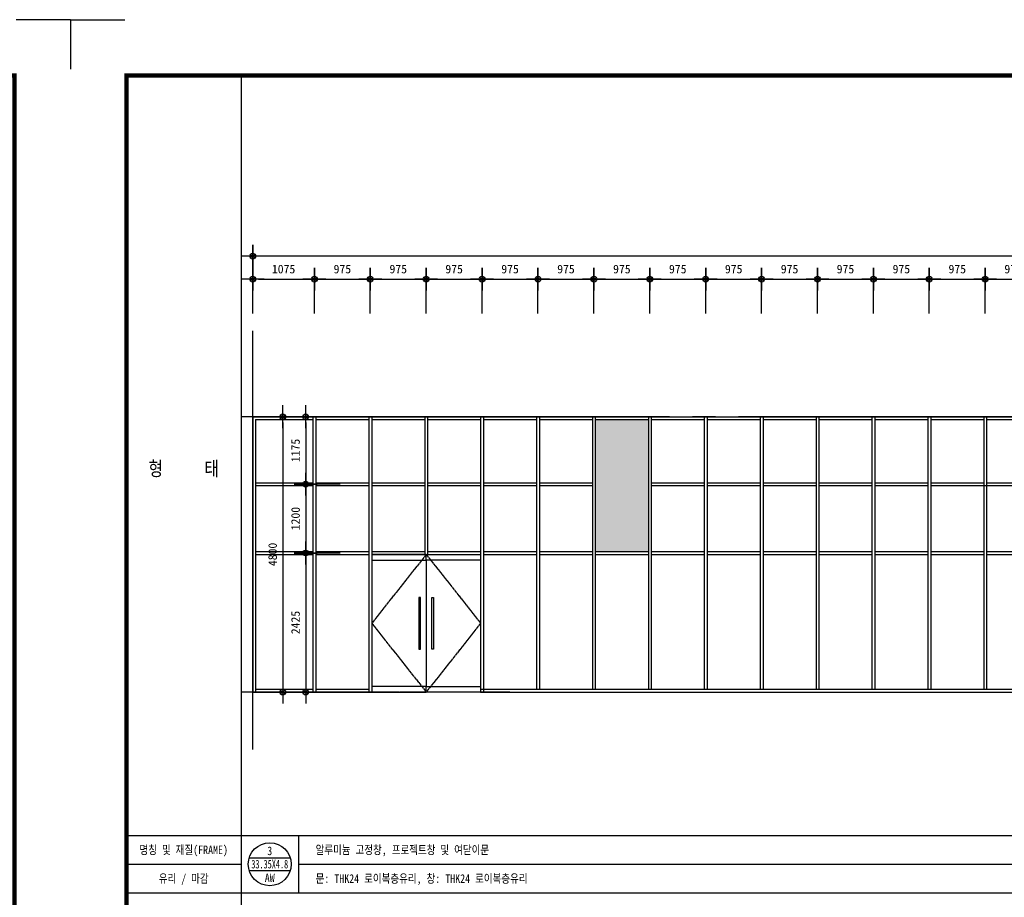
# Model space of a CAD drawing. Header units: millimetres. Extents: x 3445018 to 4174071, y -6064565 to -5122887.
# Tile 46 of 192: x 3752685 to 3769858, y -5601517 to -5586215. Entities that reach past the tile are written whole.
import ezdxf
from ezdxf.enums import TextEntityAlignment as Align

# ---------------------------------------------------------------- set-up
doc = ezdxf.new("R2010")
doc.units = ezdxf.units.MM
doc.header["$MEASUREMENT"] = 0
doc.linetypes.add('CEN', pattern=[66, 60, -2, 2, -2])
doc.layers.get('DEFPOINTS').update_dxf_attribs({"linetype": 'CONTINUOUS'})
for name, color, linetype in [('3', 3, 'CONTINUOUS'), ('A_GE_CEN', 1, 'CEN'), ('A_GE_FORM', 7, 'CONTINUOUS'), ('AA-XXXX-TEXT', 3, 'CONTINUOUS'), ('AA-XXXX-창호부호', 7, 'CONTINUOUS'), ('CEN', 13, 'CEN'), ('DIM', 7, 'CONTINUOUS'), ('EL3', 7, 'CONTINUOUS'), ('SO-252', 252, 'CONTINUOUS'), ('TABLE', 7, 'CONTINUOUS'), ('WIN1', 4, 'CONTINUOUS'), ('WIN2', 9, 'CONTINUOUS')]:
    doc.layers.add(name, color=color, linetype=linetype)
doc.styles.add('HY울릉도 L', font='txt')
doc.styles.add('SDP-S', font='txt')
doc.dimstyles.new('SMDI-3', dxfattribs={"dimtxt": 3, "dimasz": 1, "dimexe": 2, "dimexo": 3, "dimgap": 1, "dimtad": 1, "dimdsep": 46, "dimtxsty": 'HY울릉도 L', "dimblk": 'Z_DOT', "dimcen": 2.5, "dimdle": 1.5, "dimclrd": 1, "dimclre": 1, "dimclrt": 2, "dimadec": 0, "dimazin": 0, "dimtfac": 1, "dimtix": 1, "dimtmove": 2, "dimatfit": 3, "dimldrblk": 'Z_DOT', "dimfxl": 2, "dimtvp": 1, "dimtolj": 1, "dimtzin": 0, "dimarcsym": 0})

# ---------------------------------------------------------------- blocks, each defined once
blk = doc.blocks.new('AW3')
at = {"layer": 'SO-252', "ltscale": 200}
h = blk.add_hatch(color=256, dxfattribs=at)
h.dxf.hatch_style = 1
h.paths.add_polyline_path([(3299063, -5424956), (3298138, -5424956), (3298138, -5427256), (3299063, -5427256)])
h.paths.add_polyline_path([(3306863, -5424956), (3305938, -5424956), (3305938, -5427256), (3306863, -5427256)])
h.paths.add_polyline_path([(3314663, -5424956), (3313738, -5424956), (3313738, -5427256), (3314663, -5427256)])
h.paths.add_polyline_path([(3322463, -5424955), (3321538, -5424955), (3321538, -5427256), (3322463, -5427256)])
at = {"layer": 'CEN'}
for points in [[(3295188, -5427306), (3294238, -5428506), (3295188, -5429706)], [(3295188, -5427306), (3296138, -5428506), (3295188, -5429706)]]:
    blk.add_lwpolyline(points, dxfattribs=at)
at = {"layer": 'EL3', "ltscale": 200}
blk.add_line((3292163, -5424956), (3292163, -5429706), dxfattribs=at)
at = {"layer": 'WIN1', "ltscale": 200}
for p, q in [((3292163, -5424906), (3325513, -5424906)), ((3292163, -5424906), (3292163, -5429706)), ((3292213, -5424956), (3292213, -5429706)), ((3292213, -5424956), (3293213, -5424956)), ((3293213, -5424906), (3293213, -5429706)), ((3293263, -5424906), (3293263, -5429706)), ((3293263, -5424956), (3294188, -5424956)), ((3294188, -5424906), (3294188, -5429706)), ((3294238, -5424906), (3294238, -5429706)), ((3294238, -5424956), (3295163, -5424956)), ((3295163, -5424906), (3295163, -5427306)), ((3295213, -5424906), (3295213, -5427306)), ((3295213, -5424956), (3296138, -5424956)), ((3296138, -5424906), (3296138, -5429656)), ((3296188, -5424906), (3296188, -5429706)), ((3296188, -5424956), (3297113, -5424956)), ((3297113, -5424906), (3297113, -5429656)), ((3297163, -5424906), (3297163, -5429656)), ((3297163, -5424956), (3298088, -5424956)), ((3298088, -5424906), (3298088, -5429656)), ((3298138, -5424906), (3298138, -5429656)), ((3298138, -5424956), (3299063, -5424956)), ((3299063, -5424906), (3299063, -5429656)), ((3299113, -5424906), (3299113, -5429656)), ((3299113, -5424956), (3300038, -5424956)), ((3300038, -5424906), (3300038, -5429656)), ((3300088, -5424906), (3300088, -5429656)), ((3300088, -5424956), (3301013, -5424956)), ((3301013, -5424906), (3301013, -5429656)), ((3301063, -5424906), (3301063, -5429656)), ((3301063, -5424956), (3301988, -5424956)), ((3301988, -5424906), (3301988, -5429656)), ((3302038, -5424906), (3302038, -5429656)), ((3302038, -5424956), (3302963, -5424956)), ((3302963, -5424906), (3302963, -5429656)), ((3303013, -5424906), (3303013, -5429656)), ((3303013, -5424956), (3303938, -5424956)), ((3303938, -5424906), (3303938, -5429656)), ((3303988, -5424906), (3303988, -5429656)), ((3303988, -5424956), (3304913, -5424956)), ((3304913, -5424906), (3304913, -5429656)), ((3304963, -5424906), (3304963, -5429656)), ((3304963, -5424956), (3305888, -5424956)), ((3292213, -5426056), (3293213, -5426056)), ((3292213, -5426106), (3293213, -5426106)), ((3293263, -5426056), (3294188, -5426056)), ((3293263, -5426106), (3294188, -5426106)), ((3294238, -5426056), (3295163, -5426056)), ((3294238, -5426106), (3295163, -5426106)), ((3295213, -5426056), (3296138, -5426056)), ((3295213, -5426106), (3296138, -5426106)), ((3296188, -5426056), (3297113, -5426056)), ((3296188, -5426106), (3297113, -5426106)), ((3297163, -5426056), (3298088, -5426056)), ((3297163, -5426106), (3298088, -5426106)), ((3299113, -5426056), (3300038, -5426056)), ((3299113, -5426106), (3300038, -5426106)), ((3300088, -5426056), (3301013, -5426056)), ((3300088, -5426106), (3301013, -5426106)), ((3301063, -5426056), (3301988, -5426056)), ((3301063, -5426106), (3301988, -5426106)), ((3302038, -5426056), (3302963, -5426056)), ((3302038, -5426106), (3302963, -5426106)), ((3303013, -5426056), (3303938, -5426056)), ((3303013, -5426106), (3303938, -5426106)), ((3303988, -5426056), (3304913, -5426056)), ((3303988, -5426106), (3304913, -5426106)), ((3304913, -5426106), (3305938, -5426106)), ((3304963, -5426056), (3305888, -5426056)), ((3292213, -5427256), (3293213, -5427256)), ((3292213, -5427306), (3293213, -5427306)), ((3293263, -5427256), (3294188, -5427256)), ((3293263, -5427306), (3294188, -5427306)), ((3294238, -5427256), (3295163, -5427256)), ((3294238, -5427306), (3295163, -5427306)), ((3295188, -5427406), (3295188, -5429606)), ((3295213, -5427256), (3296138, -5427256)), ((3295213, -5427306), (3296138, -5427306)), ((3296188, -5427256), (3297113, -5427256)), ((3296188, -5427306), (3297113, -5427306)), ((3297163, -5427256), (3298088, -5427256)), ((3297163, -5427306), (3298088, -5427306)), ((3298138, -5427256), (3299063, -5427256)), ((3298138, -5427306), (3299063, -5427306)), ((3299113, -5427256), (3300038, -5427256)), ((3299113, -5427256), (3300038, -5427256)), ((3299113, -5427306), (3300038, -5427306)), ((3299113, -5427306), (3300038, -5427306)), ((3300088, -5427256), (3301013, -5427256)), ((3300088, -5427306), (3301013, -5427306)), ((3301063, -5427256), (3301988, -5427256)), ((3301063, -5427306), (3301988, -5427306)), ((3302038, -5427256), (3302963, -5427256)), ((3302038, -5427306), (3302963, -5427306)), ((3303013, -5427256), (3303938, -5427256)), ((3303013, -5427306), (3303938, -5427306)), ((3303988, -5427256), (3304913, -5427256)), ((3303988, -5427306), (3304913, -5427306)), ((3304963, -5427256), (3305888, -5427256)), ((3304963, -5427306), (3305888, -5427306)), ((3292163, -5429706), (3294238, -5429706)), ((3292213, -5429656), (3293213, -5429656)), ((3293263, -5429656), (3294188, -5429656)), ((3296138, -5429656), (3311300, -5429656))]:
    blk.add_line(p, q, dxfattribs=at)
for points in [[(3294238, -5427406), (3295188, -5427406), (3295188, -5427306), (3294238, -5427306)], [(3296138, -5427406), (3295188, -5427406), (3295188, -5427306), (3296138, -5427306)], [(3294238, -5429706), (3295188, -5429706), (3295188, -5429606), (3294238, -5429606)]]:
    blk.add_lwpolyline(points, close=True, dxfattribs=at)
blk.add_lwpolyline([(3296138, -5429706), (3295188, -5429706), (3295188, -5429606), (3296138, -5429606), (3296138, -5429706), (3325513, -5429706)], dxfattribs=at)
at = {"layer": 'WIN2', "ltscale": 200}
for points in [[(3295058, -5428956), (3295088, -5428956), (3295088, -5428056), (3295058, -5428056)], [(3295318, -5428956), (3295288, -5428956), (3295288, -5428056), (3295318, -5428056)]]:
    blk.add_lwpolyline(points, close=True, dxfattribs=at)
blk = doc.blocks.new('sheet _서영')
at = {"layer": 'A_GE_FORM'}
for p, q in [((-362689.99, -1058464.44), (-362689.99, -1058481.68)), ((-362689.99, -1058464.44), (-362689.99, -1058481.68)), ((-362689.99, -1058464.44), (-362670.99, -1058464.44)), ((-361848.99, -1058464.44), (-361867.99, -1058464.44)), ((-361848.99, -1058464.44), (-361848.99, -1058481.68))]:
    blk.add_line(p, q, dxfattribs=at)
at = {"layer": 'A_GE_FORM', "const_width": 1.5}
blk.add_lwpolyline([(-361868.49, -1059038.93), (-362670.49, -1059038.93), (-362670.49, -1058483.93), (-361868.49, -1058483.93)], close=True, dxfattribs=at)
blk = doc.blocks.new('창호부호')
at = {"layer": 'AA-XXXX-창호부호'}
for p, q in [((-286, 90), (286, 90)), ((-286, -90), (286, -90))]:
    blk.add_line(p, q, dxfattribs=at)
blk.add_circle((0, 0), 300, dxfattribs=at)
at = {"layer": 'AA-XXXX-창호부호', "color": 3, "width": 0.85}
blk.add_attdef('NO', text='', height=120, dxfattribs=at).set_placement((0, 90), align=Align.BOTTOM_CENTER)
at = {"layer": 'AA-XXXX-창호부호', "color": 4, "width": 0.85}
blk.add_attdef('규격', text='', height=120, dxfattribs=at).set_placement((0, 0), align=Align.MIDDLE)
at = {"layer": 'AA-XXXX-창호부호', "color": 3, "width": 0.85}
blk.add_attdef('창호', text='', height=120, dxfattribs=at).set_placement((0, -130), align=Align.TOP_CENTER)
blk = doc.blocks.new('Z_DOT')
at = {"layer": 'DIM', "color": 1, "ltscale": 3}
for p, q in [((0, -2), (0, 2)), ((-2, 0), (2, 0))]:
    blk.add_line(p, q, dxfattribs=at)
for radius in [0.5, 0.25]:
    blk.add_circle((0, 0), radius, dxfattribs=at)
blk = doc.blocks.new('*D571')
at = {"layer": 'DEFPOINTS', "color": 0, "ltscale": 3, "transparency": 16777216}
for p in [(3758573, -5593139), (3757273, -5597939), (3758573, -5597939)]:
    blk.add_point(p, dxfattribs=at)
at = {"layer": 'DIM', "color": 1, "lineweight": -2, "ltscale": 3, "transparency": 16777216}
for p, q in [((3758273, -5593139), (3757073, -5593139)), ((3757273, -5593239), (3757273, -5597839)), ((3758273, -5597939), (3757073, -5597939))]:
    blk.add_line(p, q, dxfattribs=at)
at = {"layer": 'DIM', "color": 1, "lineweight": -2, "ltscale": 3, "transparency": 16777216, "xscale": 100, "yscale": 100, "zscale": 100}
for p, rotation in [((3757273, -5593139), 90), ((3757273, -5597939), 270)]:
    blk.add_blockref('Z_DOT', p, dxfattribs=dict(at, rotation=rotation))
at = {"layer": 'DIM', "color": 2, "ltscale": 3, "transparency": 16777216, "insert": (3757097, -5595539), "char_height": 150, "attachment_point": 5, "rotation": 90, "style": 'SDP-S'}
blk.add_mtext('\\A1;4800', dxfattribs=at)
blk = doc.blocks.new('*D572')
at = {"layer": 'DEFPOINTS', "color": 0, "ltscale": 3, "transparency": 16777216}
for p in [(3756750, -5590339), (3756750, -5591639), (3790100, -5591639)]:
    blk.add_point(p, dxfattribs=at)
at = {"layer": 'DIM', "color": 1, "lineweight": -2, "ltscale": 3, "transparency": 16777216}
for p, q in [((3756750, -5591339), (3756750, -5590139)), ((3790100, -5591339), (3790100, -5590139)), ((3790000, -5590339), (3756850, -5590339))]:
    blk.add_line(p, q, dxfattribs=at)
at = {"layer": 'DIM', "color": 1, "lineweight": -2, "ltscale": 3, "transparency": 16777216, "xscale": 100, "yscale": 100, "zscale": 100, "rotation": 180}
blk.add_blockref('Z_DOT', (3756750, -5590339), dxfattribs=at)
at = {"layer": 'DIM', "color": 1, "lineweight": -2, "ltscale": 3, "transparency": 16777216, "xscale": 100, "yscale": 100, "zscale": 100}
blk.add_blockref('Z_DOT', (3790100, -5590339), dxfattribs=at)
at = {"layer": 'DIM', "color": 2, "ltscale": 3, "transparency": 16777216, "insert": (3773425, -5590164), "char_height": 150, "attachment_point": 5, "style": 'SDP-S'}
blk.add_mtext('\\A1;33350', dxfattribs=at)
blk = doc.blocks.new('*D573')
at = {"layer": 'DEFPOINTS', "color": 0, "ltscale": 3, "transparency": 16777216}
for p in [(3757825, -5590739), (3756750, -5591639), (3757825, -5591639)]:
    blk.add_point(p, dxfattribs=at)
at = {"layer": 'DIM', "color": 1, "lineweight": -2, "ltscale": 3, "transparency": 16777216}
for p, q in [((3756750, -5591339), (3756750, -5590539)), ((3757825, -5591339), (3757825, -5590539)), ((3756850, -5590739), (3757725, -5590739))]:
    blk.add_line(p, q, dxfattribs=at)
at = {"layer": 'DIM', "color": 1, "lineweight": -2, "ltscale": 3, "transparency": 16777216, "xscale": 100, "yscale": 100, "zscale": 100, "rotation": 180}
blk.add_blockref('Z_DOT', (3756750, -5590739), dxfattribs=at)
at = {"layer": 'DIM', "color": 1, "lineweight": -2, "ltscale": 3, "transparency": 16777216, "xscale": 100, "yscale": 100, "zscale": 100}
blk.add_blockref('Z_DOT', (3757825, -5590739), dxfattribs=at)
at = {"layer": 'DIM', "color": 2, "ltscale": 3, "transparency": 16777216, "insert": (3757288, -5590564), "char_height": 150, "attachment_point": 5, "style": 'SDP-S'}
blk.add_mtext('\\A1;1075', dxfattribs=at)
blk = doc.blocks.new('*D574')
at = {"layer": 'DEFPOINTS', "color": 0, "ltscale": 3, "transparency": 16777216}
for p in [(3758800, -5590739), (3757825, -5591639), (3758800, -5591639)]:
    blk.add_point(p, dxfattribs=at)
at = {"layer": 'DIM', "color": 1, "lineweight": -2, "ltscale": 3, "transparency": 16777216}
for p, q in [((3757825, -5591339), (3757825, -5590539)), ((3758800, -5591339), (3758800, -5590539)), ((3757925, -5590739), (3758700, -5590739))]:
    blk.add_line(p, q, dxfattribs=at)
at = {"layer": 'DIM', "color": 1, "lineweight": -2, "ltscale": 3, "transparency": 16777216, "xscale": 100, "yscale": 100, "zscale": 100, "rotation": 180}
blk.add_blockref('Z_DOT', (3757825, -5590739), dxfattribs=at)
at = {"layer": 'DIM', "color": 1, "lineweight": -2, "ltscale": 3, "transparency": 16777216, "xscale": 100, "yscale": 100, "zscale": 100}
blk.add_blockref('Z_DOT', (3758800, -5590739), dxfattribs=at)
at = {"layer": 'DIM', "color": 2, "ltscale": 3, "transparency": 16777216, "insert": (3758313, -5590564), "char_height": 150, "attachment_point": 5, "style": 'SDP-S'}
blk.add_mtext('\\A1;975', dxfattribs=at)
blk = doc.blocks.new('*D575')
at = {"layer": 'DEFPOINTS', "color": 0, "ltscale": 3, "transparency": 16777216}
for p in [(3759775, -5590739), (3758800, -5591639), (3759775, -5591639)]:
    blk.add_point(p, dxfattribs=at)
at = {"layer": 'DIM', "color": 1, "lineweight": -2, "ltscale": 3, "transparency": 16777216}
for p, q in [((3758800, -5591339), (3758800, -5590539)), ((3759775, -5591339), (3759775, -5590539)), ((3758900, -5590739), (3759675, -5590739))]:
    blk.add_line(p, q, dxfattribs=at)
at = {"layer": 'DIM', "color": 1, "lineweight": -2, "ltscale": 3, "transparency": 16777216, "xscale": 100, "yscale": 100, "zscale": 100, "rotation": 180}
blk.add_blockref('Z_DOT', (3758800, -5590739), dxfattribs=at)
at = {"layer": 'DIM', "color": 1, "lineweight": -2, "ltscale": 3, "transparency": 16777216, "xscale": 100, "yscale": 100, "zscale": 100}
blk.add_blockref('Z_DOT', (3759775, -5590739), dxfattribs=at)
at = {"layer": 'DIM', "color": 2, "ltscale": 3, "transparency": 16777216, "insert": (3759288, -5590564), "char_height": 150, "attachment_point": 5, "style": 'SDP-S'}
blk.add_mtext('\\A1;975', dxfattribs=at)
blk = doc.blocks.new('*D576')
at = {"layer": 'DEFPOINTS', "color": 0, "ltscale": 3, "transparency": 16777216}
for p in [(3760750, -5590739), (3759775, -5591639), (3760750, -5591639)]:
    blk.add_point(p, dxfattribs=at)
at = {"layer": 'DIM', "color": 1, "lineweight": -2, "ltscale": 3, "transparency": 16777216}
for p, q in [((3759775, -5591339), (3759775, -5590539)), ((3760750, -5591339), (3760750, -5590539)), ((3759875, -5590739), (3760650, -5590739))]:
    blk.add_line(p, q, dxfattribs=at)
at = {"layer": 'DIM', "color": 1, "lineweight": -2, "ltscale": 3, "transparency": 16777216, "xscale": 100, "yscale": 100, "zscale": 100, "rotation": 180}
blk.add_blockref('Z_DOT', (3759775, -5590739), dxfattribs=at)
at = {"layer": 'DIM', "color": 1, "lineweight": -2, "ltscale": 3, "transparency": 16777216, "xscale": 100, "yscale": 100, "zscale": 100}
blk.add_blockref('Z_DOT', (3760750, -5590739), dxfattribs=at)
at = {"layer": 'DIM', "color": 2, "ltscale": 3, "transparency": 16777216, "insert": (3760263, -5590564), "char_height": 150, "attachment_point": 5, "style": 'SDP-S'}
blk.add_mtext('\\A1;975', dxfattribs=at)
blk = doc.blocks.new('*D577')
at = {"layer": 'DEFPOINTS', "color": 0, "ltscale": 3, "transparency": 16777216}
for p in [(3761725, -5590739), (3760750, -5591639), (3761725, -5591639)]:
    blk.add_point(p, dxfattribs=at)
at = {"layer": 'DIM', "color": 1, "lineweight": -2, "ltscale": 3, "transparency": 16777216}
for p, q in [((3760750, -5591339), (3760750, -5590539)), ((3761725, -5591339), (3761725, -5590539)), ((3760850, -5590739), (3761625, -5590739))]:
    blk.add_line(p, q, dxfattribs=at)
at = {"layer": 'DIM', "color": 1, "lineweight": -2, "ltscale": 3, "transparency": 16777216, "xscale": 100, "yscale": 100, "zscale": 100, "rotation": 180}
blk.add_blockref('Z_DOT', (3760750, -5590739), dxfattribs=at)
at = {"layer": 'DIM', "color": 1, "lineweight": -2, "ltscale": 3, "transparency": 16777216, "xscale": 100, "yscale": 100, "zscale": 100}
blk.add_blockref('Z_DOT', (3761725, -5590739), dxfattribs=at)
at = {"layer": 'DIM', "color": 2, "ltscale": 3, "transparency": 16777216, "insert": (3761238, -5590564), "char_height": 150, "attachment_point": 5, "style": 'SDP-S'}
blk.add_mtext('\\A1;975', dxfattribs=at)
blk = doc.blocks.new('*D578')
at = {"layer": 'DEFPOINTS', "color": 0, "ltscale": 3, "transparency": 16777216}
for p in [(3762700, -5590739), (3761725, -5591639), (3762700, -5591639)]:
    blk.add_point(p, dxfattribs=at)
at = {"layer": 'DIM', "color": 1, "lineweight": -2, "ltscale": 3, "transparency": 16777216}
for p, q in [((3761725, -5591339), (3761725, -5590539)), ((3762700, -5591339), (3762700, -5590539)), ((3761825, -5590739), (3762600, -5590739))]:
    blk.add_line(p, q, dxfattribs=at)
at = {"layer": 'DIM', "color": 1, "lineweight": -2, "ltscale": 3, "transparency": 16777216, "xscale": 100, "yscale": 100, "zscale": 100, "rotation": 180}
blk.add_blockref('Z_DOT', (3761725, -5590739), dxfattribs=at)
at = {"layer": 'DIM', "color": 1, "lineweight": -2, "ltscale": 3, "transparency": 16777216, "xscale": 100, "yscale": 100, "zscale": 100}
blk.add_blockref('Z_DOT', (3762700, -5590739), dxfattribs=at)
at = {"layer": 'DIM', "color": 2, "ltscale": 3, "transparency": 16777216, "insert": (3762213, -5590564), "char_height": 150, "attachment_point": 5, "style": 'SDP-S'}
blk.add_mtext('\\A1;975', dxfattribs=at)
blk = doc.blocks.new('*D579')
at = {"layer": 'DEFPOINTS', "color": 0, "ltscale": 3, "transparency": 16777216}
for p in [(3763675, -5590739), (3762700, -5591639), (3763675, -5591639)]:
    blk.add_point(p, dxfattribs=at)
at = {"layer": 'DIM', "color": 1, "lineweight": -2, "ltscale": 3, "transparency": 16777216}
for p, q in [((3762700, -5591339), (3762700, -5590539)), ((3763675, -5591339), (3763675, -5590539)), ((3762800, -5590739), (3763575, -5590739))]:
    blk.add_line(p, q, dxfattribs=at)
at = {"layer": 'DIM', "color": 1, "lineweight": -2, "ltscale": 3, "transparency": 16777216, "xscale": 100, "yscale": 100, "zscale": 100, "rotation": 180}
blk.add_blockref('Z_DOT', (3762700, -5590739), dxfattribs=at)
at = {"layer": 'DIM', "color": 1, "lineweight": -2, "ltscale": 3, "transparency": 16777216, "xscale": 100, "yscale": 100, "zscale": 100}
blk.add_blockref('Z_DOT', (3763675, -5590739), dxfattribs=at)
at = {"layer": 'DIM', "color": 2, "ltscale": 3, "transparency": 16777216, "insert": (3763188, -5590564), "char_height": 150, "attachment_point": 5, "style": 'SDP-S'}
blk.add_mtext('\\A1;975', dxfattribs=at)
blk = doc.blocks.new('*D580')
at = {"layer": 'DEFPOINTS', "color": 0, "ltscale": 3, "transparency": 16777216}
for p in [(3764650, -5590739), (3763675, -5591639), (3764650, -5591639)]:
    blk.add_point(p, dxfattribs=at)
at = {"layer": 'DIM', "color": 1, "lineweight": -2, "ltscale": 3, "transparency": 16777216}
for p, q in [((3763675, -5591339), (3763675, -5590539)), ((3764650, -5591339), (3764650, -5590539)), ((3763775, -5590739), (3764550, -5590739))]:
    blk.add_line(p, q, dxfattribs=at)
at = {"layer": 'DIM', "color": 1, "lineweight": -2, "ltscale": 3, "transparency": 16777216, "xscale": 100, "yscale": 100, "zscale": 100, "rotation": 180}
blk.add_blockref('Z_DOT', (3763675, -5590739), dxfattribs=at)
at = {"layer": 'DIM', "color": 1, "lineweight": -2, "ltscale": 3, "transparency": 16777216, "xscale": 100, "yscale": 100, "zscale": 100}
blk.add_blockref('Z_DOT', (3764650, -5590739), dxfattribs=at)
at = {"layer": 'DIM', "color": 2, "ltscale": 3, "transparency": 16777216, "insert": (3764163, -5590564), "char_height": 150, "attachment_point": 5, "style": 'SDP-S'}
blk.add_mtext('\\A1;975', dxfattribs=at)
blk = doc.blocks.new('*D581')
at = {"layer": 'DEFPOINTS', "color": 0, "ltscale": 3, "transparency": 16777216}
for p in [(3765625, -5590739), (3764650, -5591639), (3765625, -5591639)]:
    blk.add_point(p, dxfattribs=at)
at = {"layer": 'DIM', "color": 1, "lineweight": -2, "ltscale": 3, "transparency": 16777216}
for p, q in [((3764650, -5591339), (3764650, -5590539)), ((3765625, -5591339), (3765625, -5590539)), ((3764750, -5590739), (3765525, -5590739))]:
    blk.add_line(p, q, dxfattribs=at)
at = {"layer": 'DIM', "color": 1, "lineweight": -2, "ltscale": 3, "transparency": 16777216, "xscale": 100, "yscale": 100, "zscale": 100, "rotation": 180}
blk.add_blockref('Z_DOT', (3764650, -5590739), dxfattribs=at)
at = {"layer": 'DIM', "color": 1, "lineweight": -2, "ltscale": 3, "transparency": 16777216, "xscale": 100, "yscale": 100, "zscale": 100}
blk.add_blockref('Z_DOT', (3765625, -5590739), dxfattribs=at)
at = {"layer": 'DIM', "color": 2, "ltscale": 3, "transparency": 16777216, "insert": (3765138, -5590564), "char_height": 150, "attachment_point": 5, "style": 'SDP-S'}
blk.add_mtext('\\A1;975', dxfattribs=at)
blk = doc.blocks.new('*D582')
at = {"layer": 'DEFPOINTS', "color": 0, "ltscale": 3, "transparency": 16777216}
for p in [(3766600, -5590739), (3765625, -5591639), (3766600, -5591639)]:
    blk.add_point(p, dxfattribs=at)
at = {"layer": 'DIM', "color": 1, "lineweight": -2, "ltscale": 3, "transparency": 16777216}
for p, q in [((3765625, -5591339), (3765625, -5590539)), ((3766600, -5591339), (3766600, -5590539)), ((3765725, -5590739), (3766500, -5590739))]:
    blk.add_line(p, q, dxfattribs=at)
at = {"layer": 'DIM', "color": 1, "lineweight": -2, "ltscale": 3, "transparency": 16777216, "xscale": 100, "yscale": 100, "zscale": 100, "rotation": 180}
blk.add_blockref('Z_DOT', (3765625, -5590739), dxfattribs=at)
at = {"layer": 'DIM', "color": 1, "lineweight": -2, "ltscale": 3, "transparency": 16777216, "xscale": 100, "yscale": 100, "zscale": 100}
blk.add_blockref('Z_DOT', (3766600, -5590739), dxfattribs=at)
at = {"layer": 'DIM', "color": 2, "ltscale": 3, "transparency": 16777216, "insert": (3766113, -5590564), "char_height": 150, "attachment_point": 5, "style": 'SDP-S'}
blk.add_mtext('\\A1;975', dxfattribs=at)
blk = doc.blocks.new('*D583')
at = {"layer": 'DEFPOINTS', "color": 0, "ltscale": 3, "transparency": 16777216}
for p in [(3767575, -5590739), (3766600, -5591639), (3767575, -5591639)]:
    blk.add_point(p, dxfattribs=at)
at = {"layer": 'DIM', "color": 1, "lineweight": -2, "ltscale": 3, "transparency": 16777216}
for p, q in [((3766600, -5591339), (3766600, -5590539)), ((3767575, -5591339), (3767575, -5590539)), ((3766700, -5590739), (3767475, -5590739))]:
    blk.add_line(p, q, dxfattribs=at)
at = {"layer": 'DIM', "color": 1, "lineweight": -2, "ltscale": 3, "transparency": 16777216, "xscale": 100, "yscale": 100, "zscale": 100, "rotation": 180}
blk.add_blockref('Z_DOT', (3766600, -5590739), dxfattribs=at)
at = {"layer": 'DIM', "color": 1, "lineweight": -2, "ltscale": 3, "transparency": 16777216, "xscale": 100, "yscale": 100, "zscale": 100}
blk.add_blockref('Z_DOT', (3767575, -5590739), dxfattribs=at)
at = {"layer": 'DIM', "color": 2, "ltscale": 3, "transparency": 16777216, "insert": (3767088, -5590564), "char_height": 150, "attachment_point": 5, "style": 'SDP-S'}
blk.add_mtext('\\A1;975', dxfattribs=at)
blk = doc.blocks.new('*D584')
at = {"layer": 'DEFPOINTS', "color": 0, "ltscale": 3, "transparency": 16777216}
for p in [(3768550, -5590739), (3767575, -5591639), (3768550, -5591639)]:
    blk.add_point(p, dxfattribs=at)
at = {"layer": 'DIM', "color": 1, "lineweight": -2, "ltscale": 3, "transparency": 16777216}
for p, q in [((3767575, -5591339), (3767575, -5590539)), ((3768550, -5591339), (3768550, -5590539)), ((3767675, -5590739), (3768450, -5590739))]:
    blk.add_line(p, q, dxfattribs=at)
at = {"layer": 'DIM', "color": 1, "lineweight": -2, "ltscale": 3, "transparency": 16777216, "xscale": 100, "yscale": 100, "zscale": 100, "rotation": 180}
blk.add_blockref('Z_DOT', (3767575, -5590739), dxfattribs=at)
at = {"layer": 'DIM', "color": 1, "lineweight": -2, "ltscale": 3, "transparency": 16777216, "xscale": 100, "yscale": 100, "zscale": 100}
blk.add_blockref('Z_DOT', (3768550, -5590739), dxfattribs=at)
at = {"layer": 'DIM', "color": 2, "ltscale": 3, "transparency": 16777216, "insert": (3768063, -5590564), "char_height": 150, "attachment_point": 5, "style": 'SDP-S'}
blk.add_mtext('\\A1;975', dxfattribs=at)
blk = doc.blocks.new('*D585')
at = {"layer": 'DEFPOINTS', "color": 0, "ltscale": 3, "transparency": 16777216}
for p in [(3769525, -5590739), (3768550, -5591639), (3769525, -5591639)]:
    blk.add_point(p, dxfattribs=at)
at = {"layer": 'DIM', "color": 1, "lineweight": -2, "ltscale": 3, "transparency": 16777216}
for p, q in [((3768550, -5591339), (3768550, -5590539)), ((3769525, -5591339), (3769525, -5590539)), ((3768650, -5590739), (3769425, -5590739))]:
    blk.add_line(p, q, dxfattribs=at)
at = {"layer": 'DIM', "color": 1, "lineweight": -2, "ltscale": 3, "transparency": 16777216, "xscale": 100, "yscale": 100, "zscale": 100, "rotation": 180}
blk.add_blockref('Z_DOT', (3768550, -5590739), dxfattribs=at)
at = {"layer": 'DIM', "color": 1, "lineweight": -2, "ltscale": 3, "transparency": 16777216, "xscale": 100, "yscale": 100, "zscale": 100}
blk.add_blockref('Z_DOT', (3769525, -5590739), dxfattribs=at)
at = {"layer": 'DIM', "color": 2, "ltscale": 3, "transparency": 16777216, "insert": (3769038, -5590564), "char_height": 150, "attachment_point": 5, "style": 'SDP-S'}
blk.add_mtext('\\A1;975', dxfattribs=at)
blk = doc.blocks.new('*D586')
at = {"layer": 'DEFPOINTS', "color": 0, "ltscale": 3, "transparency": 16777216}
for p in [(3770500, -5590739), (3769525, -5591639), (3770500, -5591639)]:
    blk.add_point(p, dxfattribs=at)
at = {"layer": 'DIM', "color": 1, "lineweight": -2, "ltscale": 3, "transparency": 16777216}
for p, q in [((3769525, -5591339), (3769525, -5590539)), ((3770500, -5591339), (3770500, -5590539)), ((3769625, -5590739), (3770400, -5590739))]:
    blk.add_line(p, q, dxfattribs=at)
at = {"layer": 'DIM', "color": 1, "lineweight": -2, "ltscale": 3, "transparency": 16777216, "xscale": 100, "yscale": 100, "zscale": 100, "rotation": 180}
blk.add_blockref('Z_DOT', (3769525, -5590739), dxfattribs=at)
at = {"layer": 'DIM', "color": 1, "lineweight": -2, "ltscale": 3, "transparency": 16777216, "xscale": 100, "yscale": 100, "zscale": 100}
blk.add_blockref('Z_DOT', (3770500, -5590739), dxfattribs=at)
at = {"layer": 'DIM', "color": 2, "ltscale": 3, "transparency": 16777216, "insert": (3770013, -5590564), "char_height": 150, "attachment_point": 5, "style": 'SDP-S'}
blk.add_mtext('\\A1;975', dxfattribs=at)
blk = doc.blocks.new('*D607')
at = {"layer": 'DEFPOINTS', "color": 0, "ltscale": 3, "transparency": 16777216}
for p in [(3758573, -5593139), (3757673, -5594314), (3758573, -5594314)]:
    blk.add_point(p, dxfattribs=at)
at = {"layer": 'DIM', "color": 1, "lineweight": -2, "ltscale": 3, "transparency": 16777216}
for p, q in [((3758273, -5593139), (3757473, -5593139)), ((3757673, -5593239), (3757673, -5594214)), ((3758273, -5594314), (3757473, -5594314))]:
    blk.add_line(p, q, dxfattribs=at)
at = {"layer": 'DIM', "color": 1, "lineweight": -2, "ltscale": 3, "transparency": 16777216, "xscale": 100, "yscale": 100, "zscale": 100}
for p, rotation in [((3757673, -5593139), 90), ((3757673, -5594314), 270)]:
    blk.add_blockref('Z_DOT', p, dxfattribs=dict(at, rotation=rotation))
at = {"layer": 'DIM', "color": 2, "ltscale": 3, "transparency": 16777216, "insert": (3757497, -5593726), "char_height": 150, "attachment_point": 5, "rotation": 90, "style": 'SDP-S'}
blk.add_mtext('\\A1;1175', dxfattribs=at)
blk = doc.blocks.new('*D608')
at = {"layer": 'DEFPOINTS', "color": 0, "ltscale": 3, "transparency": 16777216}
for p in [(3758573, -5594314), (3757673, -5595514), (3758573, -5595514)]:
    blk.add_point(p, dxfattribs=at)
at = {"layer": 'DIM', "color": 1, "lineweight": -2, "ltscale": 3, "transparency": 16777216}
for p, q in [((3758273, -5594314), (3757473, -5594314)), ((3757673, -5594414), (3757673, -5595414)), ((3758273, -5595514), (3757473, -5595514))]:
    blk.add_line(p, q, dxfattribs=at)
at = {"layer": 'DIM', "color": 1, "lineweight": -2, "ltscale": 3, "transparency": 16777216, "xscale": 100, "yscale": 100, "zscale": 100}
for p, rotation in [((3757673, -5594314), 90), ((3757673, -5595514), 270)]:
    blk.add_blockref('Z_DOT', p, dxfattribs=dict(at, rotation=rotation))
at = {"layer": 'DIM', "color": 2, "ltscale": 3, "transparency": 16777216, "insert": (3757497, -5594914), "char_height": 150, "attachment_point": 5, "rotation": 90, "style": 'SDP-S'}
blk.add_mtext('\\A1;1200', dxfattribs=at)
blk = doc.blocks.new('*D609')
at = {"layer": 'DEFPOINTS', "color": 0, "ltscale": 3, "transparency": 16777216}
for p in [(3758573, -5595514), (3757673, -5597939), (3758572, -5597939)]:
    blk.add_point(p, dxfattribs=at)
at = {"layer": 'DIM', "color": 1, "lineweight": -2, "ltscale": 3, "transparency": 16777216}
for p, q in [((3758273, -5595514), (3757473, -5595514)), ((3757673, -5595614), (3757673, -5597839)), ((3758272, -5597939), (3757473, -5597939))]:
    blk.add_line(p, q, dxfattribs=at)
at = {"layer": 'DIM', "color": 1, "lineweight": -2, "ltscale": 3, "transparency": 16777216, "xscale": 100, "yscale": 100, "zscale": 100}
for p, rotation in [((3757673, -5595514), 90), ((3757673, -5597939), 270)]:
    blk.add_blockref('Z_DOT', p, dxfattribs=dict(at, rotation=rotation))
at = {"layer": 'DIM', "color": 2, "ltscale": 3, "transparency": 16777216, "insert": (3757497, -5596726), "char_height": 150, "attachment_point": 5, "rotation": 90, "style": 'SDP-S'}
blk.add_mtext('\\A1;2425', dxfattribs=at)

msp = doc.modelspace()

# ---------------------------------------------------------------- linework, layer by layer
at = {"layer": 'A_GE_CEN', "ltscale": 200}
for p, q in [((3756750.045, -5598939.949), (3756750.045, -5591638.636)), ((3790421.4, -5593138.636), (3756546.4, -5593138.636))]:
    msp.add_line(p, q, dxfattribs=at)
at = {"layer": 'A_GE_CEN'}
msp.add_line((3756546.4, -5597937.414), (3790421.4, -5597939.044), dxfattribs=at)
at = {"layer": 'TABLE', "color": 2, "ltscale": 0.25}
msp.add_line((3756546.4, -5587189.949), (3756546.4, -5614939.949), dxfattribs=at)
at = {"layer": 'TABLE', "color": 8}
for p, q in [((3754546.4, -5600439.949), (3790421.4, -5600439.949)), ((3757546.4, -5600439.949), (3757546.4, -5601439.949)), ((3754546.4, -5600939.949), (3756546.4, -5600939.949)), ((3757546.4, -5600939.949), (3790421.4, -5600939.949)), ((3754546.4, -5601439.949), (3790421.4, -5601439.949))]:
    msp.add_line(p, q, dxfattribs=at)

# ---------------------------------------------------------------- block references
at = {"layer": '3', "xscale": 50, "yscale": 50, "zscale": 50}
for p in [(21846020.9, 47337006.801), (21888070.9, 47337006.801)]:
    msp.add_blockref('sheet _서영', p, dxfattribs=at)
at = {"layer": 'AA-XXXX-창호부호'}
ref = msp.add_blockref('창호부호', (3757046.4, -5600939.949), dxfattribs=dict(at, xscale=1.25, yscale=1.25, zscale=1.25))
ref.add_attrib('NO', '3', dxfattribs={"color": 3, "height": 150, "width": 0.85}).set_placement((3757046.4, -5600827.449), align=Align.BOTTOM_CENTER)
ref.add_attrib('규격', '33.35X4.8', dxfattribs={"color": 4, "height": 150, "width": 0.7}).set_placement((3757046.4, -5600939.949), align=Align.MIDDLE)
ref.add_attrib('창호', 'AW', dxfattribs={"color": 3, "height": 150, "width": 0.85}).set_placement((3757046.4, -5601102.449), align=Align.TOP_CENTER)
at = {"layer": 'WIN2'}
msp.add_blockref('AW3', (464587.188, -168233.044), dxfattribs=at)

# ---------------------------------------------------------------- texts
at = {"layer": 'AA-XXXX-TEXT', "width": 0.85}
for s, height, p in [('형     태', 250, (3755546.4, -5594042.098)), ('명칭 및 재질(FRAME)', 150, (3755546.4, -5600689.949)), ('유리 / 마감', 150, (3755546.4, -5601189.949))]:
    msp.add_text(s, height=height, dxfattribs=at).set_placement(p, align=Align.MIDDLE_CENTER)
for s, p in [('알루미늄 고정창, 프로젝트창 및 여닫이문', (3757846.4, -5600690.282)), ('문: THK24 로이복층유리, 창: THK24 로이복층유리', (3757846.4, -5601190.282))]:
    msp.add_text(s, height=150, dxfattribs=at).set_placement(p, align=Align.MIDDLE_LEFT)

# ---------------------------------------------------------------- dimensions: what is measured, and where the dimension line sits
at = {"layer": 'DIM', "ltscale": 3}
dim = msp.add_linear_dim(base=(3756750.045, -5590338.636), p1=(3790100.045, -5591638.636), p2=(3756750.045, -5591638.636), dimstyle='SMDI-3', override={"dimscale": 100, "dimtxt": 1.5, "dimtxsty": 'SDP-S'}, dxfattribs=at)
dim.commit()
dim.dimension.update_dxf_attribs({"geometry": '*D572', "text_midpoint": (3773425.045, -5590163.534)})
for base, p1, p2, angle, picture, middle in [((3757825.046, -5590738.657), (3756750.045, -5591638.636), (3757825.046, -5591638.636), 180, '*D573', (3757287.545, -5590563.555)), ((3758800.046, -5590738.657), (3757825.046, -5591638.636), (3758800.046, -5591638.636), 180, '*D574', (3758312.546, -5590563.555)), ((3759775.046, -5590738.657), (3758800.046, -5591638.636), (3759775.046, -5591638.636), 180, '*D575', (3759287.546, -5590563.555)), ((3760750.046, -5590738.657), (3759775.046, -5591638.636), (3760750.046, -5591638.636), 180, '*D576', (3760262.546, -5590563.555)), ((3761725.046, -5590738.657), (3760750.046, -5591638.636), (3761725.046, -5591638.636), 180, '*D577', (3761237.546, -5590563.555)), ((3762700.046, -5590738.657), (3761725.046, -5591638.636), (3762700.046, -5591638.636), 180, '*D578', (3762212.546, -5590563.555)), ((3763675.046, -5590738.657), (3762700.046, -5591638.636), (3763675.046, -5591638.636), 180, '*D579', (3763187.546, -5590563.555)), ((3764650.046, -5590738.657), (3763675.046, -5591638.636), (3764650.046, -5591638.636), 180, '*D580', (3764162.546, -5590563.555)), ((3765625.046, -5590738.657), (3764650.046, -5591638.636), (3765625.046, -5591638.636), 180, '*D581', (3765137.546, -5590563.555)), ((3766600.046, -5590738.657), (3765625.046, -5591638.636), (3766600.046, -5591638.636), 180, '*D582', (3766112.546, -5590563.555)), ((3767575.046, -5590738.657), (3766600.046, -5591638.636), (3767575.046, -5591638.636), 180, '*D583', (3767087.546, -5590563.555)), ((3768550.046, -5590738.657), (3767575.046, -5591638.636), (3768550.046, -5591638.636), 180, '*D584', (3768062.546, -5590563.555)), ((3769525.046, -5590738.657), (3768550.046, -5591638.636), (3769525.046, -5591638.636), 180, '*D585', (3769037.546, -5590563.555)), ((3770500.046, -5590738.657), (3769525.046, -5591638.636), (3770500.046, -5591638.636), 180, '*D586', (3770012.546, -5590563.555)), ((3757272.518, -5597938.636), (3758572.518, -5593138.636), (3758572.518, -5597938.636), 90, '*D571', (3757097.416, -5595538.636)), ((3757672.539, -5594313.636), (3758572.518, -5593138.636), (3758572.518, -5594313.636), 90, '*D607', (3757497.437, -5593726.136)), ((3757672.539, -5595513.636), (3758572.518, -5594313.636), (3758572.518, -5595513.636), 90, '*D608', (3757497.437, -5594913.636)), ((3757672.539, -5597938.636), (3758572.518, -5595513.636), (3758572.459, -5597938.636), 90, '*D609', (3757497.437, -5596726.136))]:
    dim = msp.add_linear_dim(base=base, p1=p1, p2=p2, angle=angle, dimstyle='SMDI-3', override={"dimscale": 100, "dimtxt": 1.5, "dimtxsty": 'SDP-S'}, dxfattribs=at)
    dim.commit()
    dim.dimension.update_dxf_attribs({"geometry": picture, "text_midpoint": middle})

doc.saveas('drawing.dxf')
